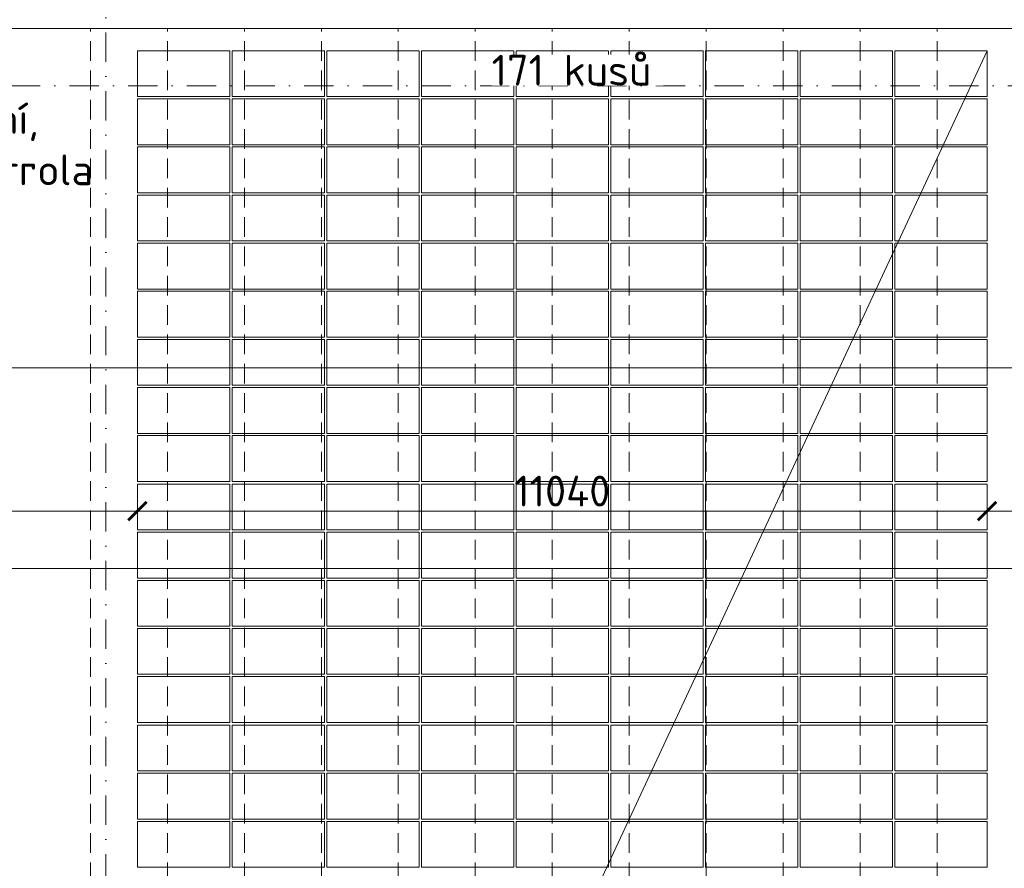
# Model space of a CAD drawing. Header units: millimetres. Extents: x -725694 to 5289369, y -1488057 to 2187451.
# Tile 200 of 256: x 89430 to 102224, y 163235 to 174258. Entities that reach past the tile are written whole.
import ezdxf
from ezdxf import colors
from ezdxf.entities.mleader import LeaderData, LeaderLine
from ezdxf.math import Vec2, Vec3

# ---------------------------------------------------------------- set-up
doc = ezdxf.new("R2010")
doc.units = ezdxf.units.MM
for name, pattern in [('CENTERX2', [101.6, 63.5, -12.7, 12.7, -12.7]), ('DASHDOT', [25.4, 12.7, -6.35, 0, -6.35]), ('ČÁRKOVANÁ', [19.05, 12.7, -6.35])]:
    doc.linetypes.add(name, pattern=pattern)
doc.layers.get('Defpoints').update_dxf_attribs({"color": 8})
for name, color, linetype, lineweight in [('___FVE_návrh var.2', 6, 'Continuous', 5), ('A99_N_kce-pohl', 1, 'Continuous', 9), ('A99_N_koty-200', 5, 'Continuous', 5), ('A99_N_koty-200 @ 200', 5, 'Continuous', 5), ('A99_N_txt-popis-50 @ 200', 240, 'Continuous', 9), ('A99_S_osy', 1, 'CENTERX2', 5)]:
    doc.layers.add(name, color=color, linetype=linetype, lineweight=lineweight)
doc.styles.add('A99_kota', font='isocpeur.ttf', dxfattribs={"height": 2})
doc.styles.add('A99_popis', font='isocpeur.ttf')
doc.dimstyles.new('A99_kota_200 new', dxfattribs={"dimscale": 200, "dimtxt": 2, "dimasz": 1.2, "dimexe": 0.5, "dimexo": 1.5, "dimgap": 0.3, "dimtad": 1, "dimdec": 0, "dimzin": 3, "dimdsep": 46, "dimtxsty": 'A99_kota', "dimblk": 'ARCHTICK', "dimcen": 2.5, "dimazin": 2, "dimtfac": 0.75, "dimtdec": 0, "dimtmove": 2, "dimatfit": 0, "dimfxl": 0, "dimtolj": 1, "dimtzin": 0, "dimlwd": 5, "dimlwe": 5, "dimarcsym": 0})

# ---------------------------------------------------------------- blocks, each defined once
blk = doc.blocks.new('_ArchTick')
at = {"color": 0, "linetype": 'ByBlock', "const_width": 0.15}
blk.add_lwpolyline([(-0.5, -0.5), (0.5, 0.5)], dxfattribs=at)
blk = doc.blocks.new('*D364')
at = {"layer": 'A99_N_koty-200', "color": 0, "linetype": 'Continuous', "lineweight": 5, "ltscale": 0.5, "transparency": 16777216}
for p, q in [((102000, 167875), (102000, 167775)), ((102000, 167875), (106350, 167875)), ((106350, 167875), (106350, 167975))]:
    blk.add_line(p, q, dxfattribs=at)
at = {"layer": 'Defpoints', "color": 0, "linetype": 'Continuous', "lineweight": 0, "ltscale": 0.5, "transparency": 16777216}
for p in [(102000, 167875), (106350, 167875), (106350, 167875)]:
    blk.add_point(p, dxfattribs=at)
at = {"layer": 'A99_N_koty-200', "color": 0, "linetype": 'Continuous', "lineweight": 5, "ltscale": 0.5, "transparency": 16777216, "xscale": 240, "yscale": 240, "zscale": 240, "rotation": 180}
blk.add_blockref('_ArchTick', (102000, 167875), dxfattribs=at)
at = {"layer": 'A99_N_koty-200', "color": 0, "linetype": 'Continuous', "lineweight": 5, "ltscale": 0.5, "transparency": 16777216, "xscale": 240, "yscale": 240, "zscale": 240}
blk.add_blockref('_ArchTick', (106350, 167875), dxfattribs=at)
at = {"layer": 'A99_N_koty-200', "color": 0, "linetype": 'Continuous', "lineweight": 5, "ltscale": 0.5, "transparency": 16777216, "insert": (104350, 168135), "char_height": 400, "attachment_point": 5, "style": 'A99_kota'}
blk.add_mtext('\\A1;4350', dxfattribs=at)
blk = doc.blocks.new('*D365')
at = {"layer": 'A99_N_koty-200', "color": 0, "linetype": 'Continuous', "lineweight": 5, "ltscale": 0.5, "transparency": 16777216}
for p, q in [((90960, 167875), (90960, 167975)), ((90960, 167875), (102000, 167875)), ((102000, 167875), (102000, 167975))]:
    blk.add_line(p, q, dxfattribs=at)
at = {"layer": 'Defpoints', "color": 0, "linetype": 'Continuous', "lineweight": 0, "ltscale": 0.5, "transparency": 16777216}
for p in [(90960, 167875), (102000, 167875), (102000, 167875)]:
    blk.add_point(p, dxfattribs=at)
at = {"layer": 'A99_N_koty-200', "color": 0, "linetype": 'Continuous', "lineweight": 5, "ltscale": 0.5, "transparency": 16777216, "xscale": 240, "yscale": 240, "zscale": 240, "rotation": 180}
blk.add_blockref('_ArchTick', (90960, 167875), dxfattribs=at)
at = {"layer": 'A99_N_koty-200', "color": 0, "linetype": 'Continuous', "lineweight": 5, "ltscale": 0.5, "transparency": 16777216, "xscale": 240, "yscale": 240, "zscale": 240}
blk.add_blockref('_ArchTick', (102000, 167875), dxfattribs=at)
at = {"layer": 'A99_N_koty-200', "color": 0, "linetype": 'Continuous', "lineweight": 5, "ltscale": 0.5, "transparency": 16777216, "insert": (96480, 168135), "char_height": 400, "attachment_point": 5, "style": 'A99_kota'}
blk.add_mtext('\\A1;11040', dxfattribs=at)
blk = doc.blocks.new('*D370')
at = {"layer": 'A99_N_koty-200', "color": 0, "linetype": 'Continuous', "lineweight": 5, "ltscale": 0.5, "transparency": 16777216}
for p, q in [((-650, 169735), (-650, 169835)), ((-650, 169735), (138350, 169735)), ((138350, 169735), (138350, 169635))]:
    blk.add_line(p, q, dxfattribs=at)
at = {"layer": 'Defpoints', "color": 0, "linetype": 'Continuous', "lineweight": 0, "ltscale": 0.5, "transparency": 16777216}
for p in [(138350, 169745), (138350, 169735), (-650, 169620)]:
    blk.add_point(p, dxfattribs=at)
at = {"layer": 'A99_N_koty-200', "color": 0, "linetype": 'Continuous', "lineweight": 5, "ltscale": 0.5, "transparency": 16777216, "xscale": 240, "yscale": 240, "zscale": 240, "rotation": 180}
blk.add_blockref('_ArchTick', (-650, 169735), dxfattribs=at)
at = {"layer": 'A99_N_koty-200', "color": 0, "linetype": 'Continuous', "lineweight": 5, "ltscale": 0.5, "transparency": 16777216, "xscale": 240, "yscale": 240, "zscale": 240}
blk.add_blockref('_ArchTick', (138350, 169735), dxfattribs=at)
at = {"layer": 'A99_N_koty-200', "color": 0, "linetype": 'Continuous', "lineweight": 5, "ltscale": 0.5, "transparency": 16777216, "insert": (60350, 170095), "char_height": 400, "attachment_point": 5, "style": 'A99_kota'}
blk.add_mtext('\\A1;139 panelů po 1000mm', dxfattribs=at)
blk = doc.blocks.new('*D371')
at = {"layer": 'A99_N_koty-200', "color": 0, "linetype": 'Continuous', "lineweight": 5, "ltscale": 0.5, "transparency": 16777216}
for p, q in [((85350, 167875), (85350, 167975)), ((85350, 167875), (90960, 167875)), ((90960, 167875), (90960, 167975))]:
    blk.add_line(p, q, dxfattribs=at)
at = {"layer": 'Defpoints', "color": 0, "linetype": 'Continuous', "lineweight": 0, "ltscale": 0.5, "transparency": 16777216}
for p in [(85350, 167875), (90960, 167875), (90960, 167875)]:
    blk.add_point(p, dxfattribs=at)
at = {"layer": 'A99_N_koty-200', "color": 0, "linetype": 'Continuous', "lineweight": 5, "ltscale": 0.5, "transparency": 16777216, "xscale": 240, "yscale": 240, "zscale": 240, "rotation": 180}
blk.add_blockref('_ArchTick', (85350, 167875), dxfattribs=at)
at = {"layer": 'A99_N_koty-200', "color": 0, "linetype": 'Continuous', "lineweight": 5, "ltscale": 0.5, "transparency": 16777216, "xscale": 240, "yscale": 240, "zscale": 240}
blk.add_blockref('_ArchTick', (90960, 167875), dxfattribs=at)
at = {"layer": 'A99_N_koty-200', "color": 0, "linetype": 'Continuous', "lineweight": 5, "ltscale": 0.5, "transparency": 16777216, "insert": (88155, 168135), "char_height": 400, "attachment_point": 5, "style": 'A99_kota'}
blk.add_mtext('\\A1;5610', dxfattribs=at)
blk = doc.blocks.new('*D381')
at = {"layer": 'A99_N_koty-200', "color": 0, "linetype": 'Continuous', "lineweight": 5, "ltscale": 0.5, "transparency": 16777216}
for p, q in [((56350, 167128), (56350, 167028)), ((56350, 167128), (103350, 167128)), ((103350, 167128), (103350, 167028))]:
    blk.add_line(p, q, dxfattribs=at)
at = {"layer": 'Defpoints', "color": 0, "linetype": 'Continuous', "lineweight": 0, "ltscale": 0.5, "transparency": 16777216}
for p in [(56350, 167128), (103350, 167128), (103350, 167128)]:
    blk.add_point(p, dxfattribs=at)
at = {"layer": 'A99_N_koty-200', "color": 0, "linetype": 'Continuous', "lineweight": 5, "ltscale": 0.5, "transparency": 16777216, "xscale": 240, "yscale": 240, "zscale": 240, "rotation": 180}
blk.add_blockref('_ArchTick', (56350, 167128), dxfattribs=at)
at = {"layer": 'A99_N_koty-200', "color": 0, "linetype": 'Continuous', "lineweight": 5, "ltscale": 0.5, "transparency": 16777216, "xscale": 240, "yscale": 240, "zscale": 240}
blk.add_blockref('_ArchTick', (103350, 167128), dxfattribs=at)
at = {"layer": 'A99_N_koty-200', "color": 0, "linetype": 'Continuous', "lineweight": 5, "ltscale": 0.5, "transparency": 16777216, "insert": (79350, 167387), "char_height": 400, "attachment_point": 5, "style": 'A99_kota'}
blk.add_mtext('\\A1;47000', dxfattribs=at)

msp = doc.modelspace()

# ---------------------------------------------------------------- linework, layer by layer
at = {"layer": '___FVE_návrh var.2', "lineweight": 5, "ltscale": 2}
for points in [[(92160, 173855), (92160, 173260), (90960, 173260), (90960, 173855)], [(93390, 173855), (93390, 173260), (92190, 173260), (92190, 173855)], [(94620, 173855), (94620, 173260), (93420, 173260), (93420, 173855)], [(95850, 173855), (95850, 173260), (94650, 173260), (94650, 173855)], [(97080, 173855), (97080, 173260), (95880, 173260), (95880, 173855)], [(97110, 173855), (97110, 173260), (98310, 173260), (98310, 173855)], [(98340, 173855), (98340, 173260), (99540, 173260), (99540, 173855)], [(99570, 173855), (99570, 173260), (100770, 173260), (100770, 173855)], [(100800, 173855), (100800, 173260), (102000, 173260), (102000, 173855)], [(92160, 173230), (92160, 172635), (90960, 172635), (90960, 173230)], [(93390, 173230), (93390, 172635), (92190, 172635), (92190, 173230)], [(94620, 173230), (94620, 172635), (93420, 172635), (93420, 173230)], [(95850, 173230), (95850, 172635), (94650, 172635), (94650, 173230)], [(97080, 173230), (97080, 172635), (95880, 172635), (95880, 173230)], [(97110, 173230), (97110, 172635), (98310, 172635), (98310, 173230)], [(98340, 173230), (98340, 172635), (99540, 172635), (99540, 173230)], [(99570, 173230), (99570, 172635), (100770, 172635), (100770, 173230)], [(100800, 173230), (100800, 172635), (102000, 172635), (102000, 173230)], [(92160, 172605), (92160, 172010), (90960, 172010), (90960, 172605)], [(93390, 172605), (93390, 172010), (92190, 172010), (92190, 172605)], [(94620, 172605), (94620, 172010), (93420, 172010), (93420, 172605)], [(95850, 172605), (95850, 172010), (94650, 172010), (94650, 172605)], [(97080, 172605), (97080, 172010), (95880, 172010), (95880, 172605)], [(97110, 172605), (97110, 172010), (98310, 172010), (98310, 172605)], [(98340, 172605), (98340, 172010), (99540, 172010), (99540, 172605)], [(99570, 172605), (99570, 172010), (100770, 172010), (100770, 172605)], [(100800, 172605), (100800, 172010), (102000, 172010), (102000, 172605)], [(92160, 171980), (92160, 171385), (90960, 171385), (90960, 171980)], [(93390, 171980), (93390, 171385), (92190, 171385), (92190, 171980)], [(94620, 171980), (94620, 171385), (93420, 171385), (93420, 171980)], [(95850, 171980), (95850, 171385), (94650, 171385), (94650, 171980)], [(97080, 171980), (97080, 171385), (95880, 171385), (95880, 171980)], [(97110, 171980), (97110, 171385), (98310, 171385), (98310, 171980)], [(98340, 171980), (98340, 171385), (99540, 171385), (99540, 171980)], [(99570, 171980), (99570, 171385), (100770, 171385), (100770, 171980)], [(100800, 171980), (100800, 171385), (102000, 171385), (102000, 171980)], [(92160, 171355), (92160, 170760), (90960, 170760), (90960, 171355)], [(93390, 171355), (93390, 170760), (92190, 170760), (92190, 171355)], [(94620, 171355), (94620, 170760), (93420, 170760), (93420, 171355)], [(95850, 171355), (95850, 170760), (94650, 170760), (94650, 171355)], [(97080, 171355), (97080, 170760), (95880, 170760), (95880, 171355)], [(97110, 171355), (97110, 170760), (98310, 170760), (98310, 171355)], [(98340, 171355), (98340, 170760), (99540, 170760), (99540, 171355)], [(99570, 171355), (99570, 170760), (100770, 170760), (100770, 171355)], [(100800, 171355), (100800, 170760), (102000, 170760), (102000, 171355)], [(92160, 170730), (92160, 170135), (90960, 170135), (90960, 170730)], [(93390, 170730), (93390, 170135), (92190, 170135), (92190, 170730)], [(94620, 170730), (94620, 170135), (93420, 170135), (93420, 170730)], [(95850, 170730), (95850, 170135), (94650, 170135), (94650, 170730)], [(97080, 170730), (97080, 170135), (95880, 170135), (95880, 170730)], [(97110, 170730), (97110, 170135), (98310, 170135), (98310, 170730)], [(98340, 170730), (98340, 170135), (99540, 170135), (99540, 170730)], [(99570, 170730), (99570, 170135), (100770, 170135), (100770, 170730)], [(100800, 170730), (100800, 170135), (102000, 170135), (102000, 170730)], [(92160, 170105), (92160, 169510), (90960, 169510), (90960, 170105)], [(93390, 170105), (93390, 169510), (92190, 169510), (92190, 170105)], [(94620, 170105), (94620, 169510), (93420, 169510), (93420, 170105)], [(95850, 170105), (95850, 169510), (94650, 169510), (94650, 170105)], [(97080, 170105), (97080, 169510), (95880, 169510), (95880, 170105)], [(97110, 170105), (97110, 169510), (98310, 169510), (98310, 170105)], [(98340, 170105), (98340, 169510), (99540, 169510), (99540, 170105)], [(99570, 170105), (99570, 169510), (100770, 169510), (100770, 170105)], [(100800, 170105), (100800, 169510), (102000, 169510), (102000, 170105)], [(92160, 169480), (92160, 168885), (90960, 168885), (90960, 169480)], [(93390, 169480), (93390, 168885), (92190, 168885), (92190, 169480)], [(94620, 169480), (94620, 168885), (93420, 168885), (93420, 169480)], [(95850, 169480), (95850, 168885), (94650, 168885), (94650, 169480)], [(97080, 169480), (97080, 168885), (95880, 168885), (95880, 169480)], [(97110, 169480), (97110, 168885), (98310, 168885), (98310, 169480)], [(98340, 169480), (98340, 168885), (99540, 168885), (99540, 169480)], [(99570, 169480), (99570, 168885), (100770, 168885), (100770, 169480)], [(100800, 169480), (100800, 168885), (102000, 168885), (102000, 169480)], [(92160, 168855), (92160, 168260), (90960, 168260), (90960, 168855)], [(93390, 168855), (93390, 168260), (92190, 168260), (92190, 168855)], [(94620, 168855), (94620, 168260), (93420, 168260), (93420, 168855)], [(95850, 168855), (95850, 168260), (94650, 168260), (94650, 168855)], [(97080, 168855), (97080, 168260), (95880, 168260), (95880, 168855)], [(97110, 168855), (97110, 168260), (98310, 168260), (98310, 168855)], [(98340, 168855), (98340, 168260), (99540, 168260), (99540, 168855)], [(99570, 168855), (99570, 168260), (100770, 168260), (100770, 168855)], [(100800, 168855), (100800, 168260), (102000, 168260), (102000, 168855)], [(92160, 168225), (92160, 167630), (90960, 167630), (90960, 168225)], [(93390, 168225), (93390, 167630), (92190, 167630), (92190, 168225)], [(94620, 168225), (94620, 167630), (93420, 167630), (93420, 168225)], [(95850, 168225), (95850, 167630), (94650, 167630), (94650, 168225)], [(97080, 168225), (97080, 167630), (95880, 167630), (95880, 168225)], [(97110, 168225), (97110, 167630), (98310, 167630), (98310, 168225)], [(98340, 168225), (98340, 167630), (99540, 167630), (99540, 168225)], [(99570, 168225), (99570, 167630), (100770, 167630), (100770, 168225)], [(100800, 168225), (100800, 167630), (102000, 167630), (102000, 168225)], [(92160, 167600), (92160, 167005), (90960, 167005), (90960, 167600)], [(93390, 167600), (93390, 167005), (92190, 167005), (92190, 167600)], [(94620, 167600), (94620, 167005), (93420, 167005), (93420, 167600)], [(95850, 167600), (95850, 167005), (94650, 167005), (94650, 167600)], [(97080, 167600), (97080, 167005), (95880, 167005), (95880, 167600)], [(97110, 167600), (97110, 167005), (98310, 167005), (98310, 167600)], [(98340, 167600), (98340, 167005), (99540, 167005), (99540, 167600)], [(99570, 167600), (99570, 167005), (100770, 167005), (100770, 167600)], [(100800, 167600), (100800, 167005), (102000, 167005), (102000, 167600)], [(92160, 166975), (92160, 166380), (90960, 166380), (90960, 166975)], [(93390, 166975), (93390, 166380), (92190, 166380), (92190, 166975)], [(94620, 166975), (94620, 166380), (93420, 166380), (93420, 166975)], [(95850, 166975), (95850, 166380), (94650, 166380), (94650, 166975)], [(97080, 166975), (97080, 166380), (95880, 166380), (95880, 166975)], [(97110, 166975), (97110, 166380), (98310, 166380), (98310, 166975)], [(98340, 166975), (98340, 166380), (99540, 166380), (99540, 166975)], [(99570, 166975), (99570, 166380), (100770, 166380), (100770, 166975)], [(100800, 166975), (100800, 166380), (102000, 166380), (102000, 166975)], [(92160, 166350), (92160, 165755), (90960, 165755), (90960, 166350)], [(93390, 166350), (93390, 165755), (92190, 165755), (92190, 166350)], [(94620, 166350), (94620, 165755), (93420, 165755), (93420, 166350)], [(95850, 166350), (95850, 165755), (94650, 165755), (94650, 166350)], [(97080, 166350), (97080, 165755), (95880, 165755), (95880, 166350)], [(97110, 166350), (97110, 165755), (98310, 165755), (98310, 166350)], [(98340, 166350), (98340, 165755), (99540, 165755), (99540, 166350)], [(99570, 166350), (99570, 165755), (100770, 165755), (100770, 166350)], [(100800, 166350), (100800, 165755), (102000, 165755), (102000, 166350)], [(92160, 165725), (92160, 165130), (90960, 165130), (90960, 165725)], [(93390, 165725), (93390, 165130), (92190, 165130), (92190, 165725)], [(94620, 165725), (94620, 165130), (93420, 165130), (93420, 165725)], [(95850, 165725), (95850, 165130), (94650, 165130), (94650, 165725)], [(97080, 165725), (97080, 165130), (95880, 165130), (95880, 165725)], [(97110, 165725), (97110, 165130), (98310, 165130), (98310, 165725)], [(98340, 165725), (98340, 165130), (99540, 165130), (99540, 165725)], [(99570, 165725), (99570, 165130), (100770, 165130), (100770, 165725)], [(100800, 165725), (100800, 165130), (102000, 165130), (102000, 165725)], [(92160, 165095), (92160, 164500), (90960, 164500), (90960, 165095)], [(93390, 165095), (93390, 164500), (92190, 164500), (92190, 165095)], [(94620, 165095), (94620, 164500), (93420, 164500), (93420, 165095)], [(95850, 165095), (95850, 164500), (94650, 164500), (94650, 165095)], [(97080, 165095), (97080, 164500), (95880, 164500), (95880, 165095)], [(97110, 165095), (97110, 164500), (98310, 164500), (98310, 165095)], [(98340, 165095), (98340, 164500), (99540, 164500), (99540, 165095)], [(99570, 165095), (99570, 164500), (100770, 164500), (100770, 165095)], [(100800, 165095), (100800, 164500), (102000, 164500), (102000, 165095)], [(92160, 164470), (92160, 163875), (90960, 163875), (90960, 164470)], [(93390, 164470), (93390, 163875), (92190, 163875), (92190, 164470)], [(94620, 164470), (94620, 163875), (93420, 163875), (93420, 164470)], [(95850, 164470), (95850, 163875), (94650, 163875), (94650, 164470)], [(97080, 164470), (97080, 163875), (95880, 163875), (95880, 164470)], [(97110, 164470), (97110, 163875), (98310, 163875), (98310, 164470)], [(98340, 164470), (98340, 163875), (99540, 163875), (99540, 164470)], [(99570, 164470), (99570, 163875), (100770, 163875), (100770, 164470)], [(100800, 164470), (100800, 163875), (102000, 163875), (102000, 164470)], [(92160, 163845), (92160, 163250), (90960, 163250), (90960, 163845)], [(93390, 163845), (93390, 163250), (92190, 163250), (92190, 163845)], [(94620, 163845), (94620, 163250), (93420, 163250), (93420, 163845)], [(95850, 163845), (95850, 163250), (94650, 163250), (94650, 163845)], [(97080, 163845), (97080, 163250), (95880, 163250), (95880, 163845)], [(97110, 163845), (97110, 163250), (98310, 163250), (98310, 163845)], [(98340, 163845), (98340, 163250), (99540, 163250), (99540, 163845)], [(99570, 163845), (99570, 163250), (100770, 163250), (100770, 163845)], [(100800, 163845), (100800, 163250), (102000, 163250), (102000, 163845)]]:
    msp.add_lwpolyline(points, close=True, dxfattribs=at)
at = {"layer": '___FVE_návrh var.2', "linetype": 'Continuous', "lineweight": 5, "ltscale": 0.5}
msp.add_lwpolyline([(90960, 150165), (102000, 173855)], dxfattribs=at)
at = {"layer": 'A99_N_kce-pohl', "color": 1, "linetype": 'Continuous', "lineweight": 9, "ltscale": 25}
msp.add_lwpolyline([(138352.5, 174145), (138352.5, 174410), (7350, 174410), (7350, 174145)], close=True, dxfattribs=at)
at = {"layer": 'A99_N_kce-pohl', "color": 254, "linetype": 'ČÁRKOVANÁ', "lineweight": 5, "ltscale": 20, "true_color": 0xffd9cc}
for points in [[(90350, 148960), (90350, 148960), (90350, 174145)], [(91350, 148960), (91350, 148960), (91350, 174145)], [(92350, 148960), (92350, 148960), (92350, 174145)], [(93350, 148960), (93350, 148960), (93350, 174145)], [(94350, 148960), (94350, 148960), (94350, 174145)], [(95350, 148960), (95350, 148960), (95350, 174145)], [(96350, 148960), (96350, 148960), (96350, 174145)], [(97350, 148960), (97350, 148960), (97350, 174145)], [(98350, 148960), (98350, 148960), (98350, 174145)], [(99350, 148960), (99350, 148960), (99350, 174145)], [(100350, 148960), (100350, 148960), (100350, 174145)], [(101350, 148960), (101350, 148960), (101350, 174145)]]:
    msp.add_lwpolyline(points, dxfattribs=at)
at = {"layer": 'A99_S_osy', "linetype": 'DASHDOT', "lineweight": 5, "ltscale": 30}
for points in [[(90550, 250300), (90550, 146890)], [(152950, 173400), (-2660, 173400)]]:
    msp.add_lwpolyline(points, dxfattribs=at)

# ---------------------------------------------------------------- dimensions: what is measured, and where the dimension line sits
at = {"layer": 'A99_N_koty-200 @ 200', "linetype": 'Continuous', "lineweight": 5, "ltscale": 0.5}
dim = msp.add_linear_dim(base=(138350, 169735), p1=(-650, 169620), p2=(138350, 169745), text='139 panelů po 1000mm', dimstyle='A99_kota_200 new', override={"dimscale": 200, "dimtix": 0, "dimtofl": 1, "dimtmove": 2, "dimatfit": 0}, dxfattribs=at)
dim.commit()
dim.dimension.update_dxf_attribs({"geometry": '*D370', "text_midpoint": (60350, 170095), "dimtype": 128})
for base, p1, p2, picture, middle in [((90960, 167875), (85350, 167875), (90960, 167875), '*D371', (88155, 168135)), ((102000, 167875), (90960, 167875), (102000, 167875), '*D365', (96480, 168135))]:
    dim = msp.add_linear_dim(base=base, p1=p1, p2=p2, dimstyle='A99_kota_200 new', override={"dimscale": 200, "dimtix": 0, "dimtofl": 1, "dimtmove": 2, "dimatfit": 0}, dxfattribs=at)
    dim.commit()
    dim.dimension.update_dxf_attribs({"geometry": picture, "text_midpoint": middle})
for base, p1, p2, picture, middle in [((106350, 167875), (102000, 167875), (106350, 167875), '*D364', (104350, 168135)), ((103350, 167127.5), (56350, 167127.5), (103350, 167127.5), '*D381', (79350, 167387.5))]:
    dim = msp.add_linear_dim(base=base, p1=p1, p2=p2, dimstyle='A99_kota_200 new', override={"dimscale": 200, "dimtix": 0, "dimtofl": 1, "dimtmove": 2, "dimatfit": 0}, dxfattribs=at)
    dim.commit()
    dim.dimension.update_dxf_attribs({"geometry": picture, "text_midpoint": middle, "dimtype": 128})

# ---------------------------------------------------------------- next in the draw order: texts
at = {"layer": '___FVE_návrh var.2', "linetype": 'Continuous', "lineweight": 5, "ltscale": 2, "insert": (95562.5, 173802.5), "char_height": 400, "attachment_point": 1, "style": 'A99_kota', "bg_fill": 3, "box_fill_scale": 1, "bg_fill_color": 256, "bg_fill_transparency": 0}
msp.add_mtext_dynamic_manual_height_columns('\\A1;171 kusů', width=2229.734, gutter_width=100, heights=[0], dxfattribs=at)

# ---------------------------------------------------------------- next in the draw order: leaders
at = {"layer": 'A99_N_txt-popis-50 @ 200', "lineweight": 9}
ml = msp.add_multileader_mtext('Standard', dxfattribs=at)
ml.set_content('\\A1;{\\C256;odvodňovací žlab se nemění,\\Pna stavbě se provede kontrola}', color=1, style='A99_popis')
ml.set_leader_properties(color=256, linetype='ByLayer', lineweight=-1)
ml.build(insert=Vec2(0, 0))
ml.multileader.update_dxf_attribs({"dogleg_length": 200, "arrow_head_size": 300, "scale": 200})
ctx = ml.context
ctx.base_point, ctx.scale, ctx.char_height, ctx.arrow_head_size, ctx.landing_gap_size, ctx.plane_origin = Vec3(32602.5, 172915), 200, 400, 300, 1000, Vec3(32050, 165489.2)
notes = []
notes.append((ctx, [(0, (1, 1, 0), (31802.5, 172915), (1, 0), 800, [(0, [(31805, 174410)], 0, [])])]))
ctx.mtext.insert, ctx.mtext.width, ctx.mtext.defined_height, ctx.mtext.flow_direction = Vec3(33602.5, 173175), 7914.793, 1247.5, 5
ml = msp.add_multileader_mtext('Standard', dxfattribs=at)
ml.set_content('\\A1;{\\C256;odvodňovací žlab se nemění,\\Pna stavbě se provede kontrola}', color=1, style='A99_popis')
ml.set_leader_properties(color=256, linetype='ByLayer', lineweight=-1)
ml.build(insert=Vec2(0, 0))
ml.multileader.update_dxf_attribs({"dogleg_length": 200, "arrow_head_size": 300, "scale": 200})
ctx = ml.context
ctx.base_point, ctx.scale, ctx.char_height, ctx.arrow_head_size, ctx.landing_gap_size, ctx.plane_origin = Vec3(81607.5, 172915), 200, 400, 300, 1000, Vec3(81055, 165489.2)
notes.append((ctx, [(0, (1, 1, 0), (80807.5, 172915), (1, 0), 800, [(0, [(80810, 174410)], 0, [])])]))
ctx.mtext.insert, ctx.mtext.width, ctx.mtext.defined_height, ctx.mtext.flow_direction = Vec3(82607.5, 173175), 7914.793, 1247.5, 5
ml = msp.add_multileader_mtext('Standard', dxfattribs=at)
ml.set_content('\\A1;{\\C256;požární pás\\P(panely z minerální vlny)}', color=1, style='A99_popis')
ml.set_leader_properties(color=256, linetype='ByLayer', lineweight=-1)
ml.build(insert=Vec2(0, 0))
ml.multileader.update_dxf_attribs({"dogleg_length": 200, "arrow_head_size": 300, "scale": 200})
ctx = ml.context
ctx.base_point, ctx.scale, ctx.char_height, ctx.arrow_head_size, ctx.landing_gap_size, ctx.plane_origin = Vec3(58580, 172914.2), 200, 400, 300, 1000, Vec3(57880, 164819.2)
notes.append((ctx, [(0, (1, 1, 0), (57780, 172914.2), (1, 0), 800, [(0, [(55709.2, 172914.2)], 0, [])])]))
ctx.mtext.insert, ctx.mtext.width, ctx.mtext.defined_height, ctx.mtext.flow_direction = Vec3(59580, 173174.2), 6001.817, 1247.5, 5
for ctx, leaders in notes:
    for number, flags, end, landing, length, lines in leaders:
        leader = LeaderData()
        leader.index, (leader.has_last_leader_line, leader.has_dogleg_vector, leader.attachment_direction) = number, flags
        leader.last_leader_point, leader.dogleg_vector, leader.dogleg_length = Vec3(end), Vec3(landing), length
        for number, points, colour, breaks in lines:
            line = LeaderLine()
            line.index, line.vertices, line.color, line.breaks = number, Vec3.list(points), colors.encode_raw_color(colour), breaks
            leader.lines.append(line)
        ctx.leaders.append(leader)

doc.saveas('drawing.dxf')
